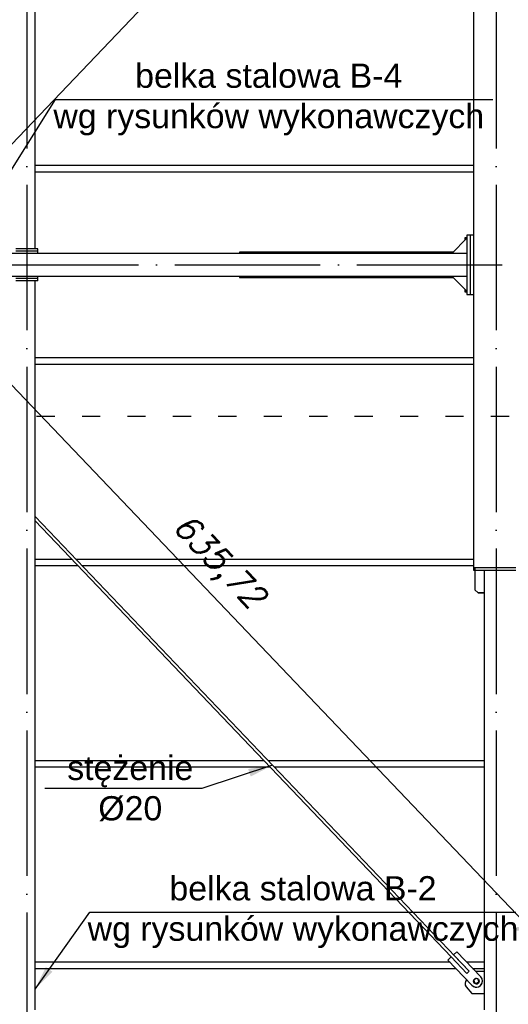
# Model space of a CAD drawing. Header units: millimetres. Extents: x 1814 to 94182, y 11562 to 49454.
# Tile 56 of 143: x 14972 to 15294, y 17810 to 18460. Entities that reach past the tile are written whole.
import ezdxf

# ---------------------------------------------------------------- set-up
doc = ezdxf.new("R2010")
doc.units = ezdxf.units.MM
doc.linetypes.add('ACAD_ISO03W100', pattern=[30, 12, -18])
doc.linetypes.add('ACAD_ISO04W100', pattern=[30, 24, -3, 0, -3])
for name, color, linetype in [('AS_Belki', 145, 'Continuous'), ('AS_Blachy', 30, 'Continuous'), ('AS_Sruby', 9, 'Continuous'), ('odnośnik', 140, 'Continuous'), ('opis', 50, 'Continuous'), ('osie', 40, 'ACAD_ISO04W100')]:
    doc.layers.add(name, color=color, linetype=linetype)
doc.layers.add('wymiar', color=135, linetype='Continuous', lineweight=9)
doc.styles.add('Opisowy', font='arial.ttf')
doc.styles.get("Standard").update_dxf_attribs({"font": 'arial.ttf'})
doc.styles.add('WYMIARY', font='simplex.shx', dxfattribs={"oblique": 15})
doc.dimstyles.new('1-100', dxfattribs={"dimscale": 100, "dimtxt": 0.16, "dimasz": 0.2, "dimexe": 0.1, "dimexo": 0.1, "dimgap": 0.075, "dimtad": 1, "dimrnd": 0.01, "dimzin": 9, "dimtxsty": 'WYMIARY', "dimblk": 'ARCHTICK', "dimcen": 0.2, "dimdle": 0.15, "dimadec": 1, "dimazin": 1, "dimtfac": 1, "dimtix": 1, "dimtmove": 2, "dimatfit": 3, "dimldrblk": 'ARCHTICK', "dimfxl": 0, "dimarcsym": 0})
doc.dimstyles.new('skala 1-100', dxfattribs={"dimtxt": 16, "dimasz": 1, "dimexe": 1.25, "dimexo": 0.625, "dimgap": 5, "dimtad": 1, "dimdec": 1, "dimrnd": 0.1, "dimdsep": 46, "dimtxsty": 'Standard', "dimblk": 'strzałka', "dimcen": -5, "dimse1": 1, "dimse2": 1, "dimazin": 0, "dimtfac": 1, "dimtdec": 1, "dimtix": 1, "dimtmove": 1, "dimatfit": 3, "dimfxl": 0, "dimtolj": 1, "dimarcsym": 0})

# ---------------------------------------------------------------- blocks, each defined once
blk = doc.blocks.new('strzałka')
for p, q in [((0, 9), (0, -9)), ((-9, 0), (9, 0))]:
    blk.add_line(p, q)
at = {"const_width": 1}
blk.add_lwpolyline([(-4.243, -4.243), (4.243, 4.243)], dxfattribs=at)
blk = doc.blocks.new('_ARCHTICK')
at = {"color": 0, "linetype": 'ByBlock', "lineweight": -2}
blk.add_solid([(0.398, 0.309), (0.309, 0.398), (-0.309, -0.398), (-0.398, -0.309)], dxfattribs=at)
blk = doc.blocks.new('*D3249')
at = {"layer": 'Defpoints', "color": 0}
for p in [(15273.2, 18771.01), (14834.26, 18311.16), (14870.13, 18276.91)]:
    blk.add_point(p, dxfattribs=at)
at = {"layer": 'wymiar', "color": 0, "lineweight": -2}
for p, q in [((15319.43, 18747.62), (14859.78, 18266.06)), ((15301.84, 18743.67), (15316.31, 18729.86)), ((14862.9, 18283.82), (14877.37, 18270.01))]:
    blk.add_line(p, q, dxfattribs=at)
at = {"layer": 'wymiar', "color": 0, "lineweight": -2, "xscale": 20, "yscale": 20, "zscale": 20}
for p, rotation in [((15309.08, 18736.77), 46.33291569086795), ((14870.13, 18276.91), 226.3329156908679)]:
    blk.add_blockref('_ARCHTICK', p, dxfattribs=dict(at, rotation=rotation))
at = {"layer": 'wymiar', "color": 0, "insert": (15077.29, 18518.59), "char_height": 16, "attachment_point": 5, "rotation": 46.33292, "style": 'WYMIARY'}
blk.add_mtext('635,72', dxfattribs=at)
blk = doc.blocks.new('*D3247')
at = {"layer": 'Defpoints', "color": 0}
for p in [(14870.13, 18319.33), (14834.26, 18285.09), (15273.2, 17825.23)]:
    blk.add_point(p, dxfattribs=at)
at = {"layer": 'wymiar', "color": 0, "lineweight": -2}
for p, q in [((15319.43, 17848.62), (14859.78, 18330.18)), ((14862.9, 18312.43), (14877.37, 18326.24)), ((15301.84, 17852.57), (15316.31, 17866.38))]:
    blk.add_line(p, q, dxfattribs=at)
at = {"layer": 'wymiar', "color": 0, "lineweight": -2, "xscale": 20, "yscale": 20, "zscale": 20}
for p, rotation in [((14870.13, 18319.33), 133.6670843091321), ((15309.08, 17859.48), 313.6670843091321)]:
    blk.add_blockref('_ARCHTICK', p, dxfattribs=dict(at, rotation=rotation))
at = {"layer": 'wymiar', "color": 0, "insert": (15101.92, 18101.16), "char_height": 16, "attachment_point": 5, "rotation": 313.66708, "style": 'WYMIARY'}
blk.add_mtext('635,72', dxfattribs=at)

msp = doc.modelspace()

# ---------------------------------------------------------------- linework, layer by layer
at = {"layer": 'AS_Belki', "linetype": 'Continuous', "ltscale": 0.25}
for p, q in [((14981.786, 18308.622), (14981.786, 18790.122)), ((15271.286, 18498.122), (15271.286, 18314.622)), ((15271.286, 18363.622), (14981.786, 18363.622)), ((14981.786, 18359.622), (15271.286, 18359.622)), ((15271.286, 18308.622), (15271.286, 18098.122)), ((15266.886, 18305.622), (14385.686, 18305.622)), ((14385.686, 18290.622), (15266.886, 18290.622)), ((14981.786, 17806.122), (14981.786, 18287.622)), ((15271.286, 18236.622), (14981.786, 18236.622)), ((14981.786, 18232.622), (15271.286, 18232.622)), ((15268.395, 17831.688), (14981.786, 18131.961)), ((14981.786, 18129.064), (15256.591, 17841.158)), ((15006.07, 18103.622), (14981.786, 18103.622)), ((14981.786, 18099.622), (15009.888, 18099.622)), ((15271.286, 18103.622), (15008.835, 18103.622)), ((15012.653, 18099.622), (15271.286, 18099.622)), ((15278.286, 18081.625), (15278.286, 17806.122)), ((15133.018, 17970.622), (14981.786, 17970.622)), ((15278.286, 17970.622), (15135.783, 17970.622)), ((14981.786, 17966.622), (15136.836, 17966.622)), ((15139.601, 17966.622), (15278.286, 17966.622)), ((15255.812, 17837.622), (14981.786, 17837.622)), ((14981.786, 17833.622), (15259.63, 17833.622)), ((15278.286, 17837.622), (15266.885, 17837.622)), ((15270.703, 17833.622), (15278.286, 17833.622))]:
    msp.add_line(p, q, dxfattribs=at)
at = {"layer": 'AS_Belki', "linetype": 'Continuous', "ltscale": 0.25, "extrusion": (-0.69044, 0.723355, -0.007052)}
msp.add_arc((-23355.767, 16.62, 2356.72), 1, 47.415437, 133.362697, dxfattribs=at)
at = {"layer": 'AS_Blachy', "linetype": 'Continuous', "ltscale": 0.25}
for p, q in [((15266.886, 18315.622), (15256.886, 18305.622)), ((15269.086, 18317.622), (15266.886, 18317.622)), ((15266.886, 18317.622), (15266.886, 18278.622)), ((15271.286, 18317.622), (15269.086, 18317.622)), ((15269.086, 18317.622), (15269.086, 18278.622)), ((15271.286, 18314.622), (15271.286, 18308.622)), ((14983.586, 18308.622), (14968.986, 18308.622)), ((14972.486, 18307.122), (14968.986, 18307.122)), ((14983.586, 18307.122), (14972.486, 18307.122)), ((14983.586, 18307.122), (14983.586, 18308.622)), ((14983.586, 18305.622), (14983.586, 18307.122)), ((15254.886, 18306.422), (15116.886, 18306.422)), ((15116.886, 18306.422), (15116.886, 18305.622)), ((15257.686, 18306.422), (15254.886, 18306.422)), ((15254.886, 18306.422), (15254.886, 18305.622)), ((14972.486, 18289.122), (14968.986, 18289.122)), ((14983.586, 18287.622), (14968.986, 18287.622)), ((14983.586, 18289.122), (14972.486, 18289.122)), ((14983.586, 18289.122), (14983.586, 18290.622)), ((14983.586, 18287.622), (14983.586, 18289.122)), ((15116.886, 18290.622), (15116.886, 18289.822)), ((15116.886, 18289.822), (15254.886, 18289.822)), ((15254.886, 18290.622), (15254.886, 18289.822)), ((15254.886, 18289.822), (15257.686, 18289.822)), ((15256.886, 18290.622), (15266.886, 18280.622)), ((15266.886, 18278.622), (15269.086, 18278.622)), ((15269.086, 18278.622), (15271.286, 18278.622)), ((15271.578, 18098.122), (15271.286, 18098.122)), ((15271.286, 18098.122), (15271.286, 18096.622)), ((15271.286, 18096.622), (15271.578, 18096.622)), ((15272.286, 18098.122), (15271.578, 18098.122)), ((15271.578, 18096.622), (15272.286, 18096.622)), ((15300.286, 18098.122), (15272.286, 18098.122)), ((15272.286, 18098.122), (15272.286, 18096.622)), ((15272.286, 18096.622), (15300.286, 18096.622)), ((15272.286, 18096.622), (15272.286, 18083.624)), ((15278.286, 18096.622), (15278.286, 18081.625)), ((15274.286, 18081.625), (15272.286, 18083.624)), ((15272.286, 18083.624), (15272.286, 18083.6)), ((15272.286, 18083.6), (15274.286, 18081.601)), ((15278.286, 18081.625), (15274.286, 18081.625)), ((15274.286, 18081.601), (15274.286, 18081.625)), ((15274.286, 18081.601), (15278.286, 18081.601)), ((15256.595, 17841.161), (15254.425, 17839.09)), ((15254.425, 17839.09), (15270.305, 17822.453)), ((15254.425, 17839.09), (15254.425, 17839.075)), ((15254.425, 17839.075), (15270.305, 17822.438)), ((15266.952, 17830.311), (15256.595, 17841.161)), ((15260.212, 17844.613), (15258.042, 17842.542)), ((15258.042, 17842.542), (15268.399, 17831.692)), ((15258.042, 17842.542), (15258.042, 17842.535)), ((15276.092, 17827.976), (15260.212, 17844.613)), ((15268.399, 17831.692), (15266.952, 17830.311)), ((15272.894, 17831.592), (15272.757, 17831.47)), ((15273.224, 17831.592), (15272.894, 17831.592)), ((15278.286, 17831.591), (15273.224, 17831.592)), ((15265.708, 17823.605), (15265.708, 17823.591)), ((15266.55, 17821.329), (15270.251, 17817.006)), ((15266.55, 17821.314), (15266.55, 17821.329)), ((15266.55, 17821.314), (15270.251, 17816.992)), ((15270.305, 17822.453), (15270.305, 17822.438)), ((15277.198, 17825.107), (15277.198, 17825.121)), ((15270.251, 17817.006), (15278.286, 17817.005)), ((15270.251, 17816.992), (15270.251, 17817.006)), ((15270.251, 17816.992), (15278.286, 17816.99))]:
    msp.add_line(p, q, dxfattribs=at)
at = {"layer": 'AS_Blachy', "linetype": 'Continuous', "ltscale": 0.25, "extrusion": (2.46978e-15, 0.009749, 0.999952)}
for centre, start in [((15269.208, 17822.758, 173.757), 133.865981), ((15269.208, 17822.744, 173.756), 180)]:
    msp.add_arc(centre, 3.5, start, 220.575866, dxfattribs=at)
at = {"layer": 'AS_Blachy', "linetype": 'Continuous', "ltscale": 0.25, "extrusion": (-1.35927e-13, 0.009749, 0.999952)}
msp.add_arc((15273.199, 17824.367, 173.772), 4, 223.664974, 43.664974, dxfattribs=at)
at = {"layer": 'AS_Blachy', "linetype": 'Continuous', "ltscale": 0.25, "extrusion": (-1.49188e-13, 0.009749, 0.999952)}
msp.add_arc((15273.199, 17824.353, 173.772), 4, 223.664974, 358.664974, dxfattribs=at)
at = {"layer": 'AS_Sruby', "linetype": 'Continuous', "ltscale": 0.25}
for p, q in [((15266.586, 18315.959), (15265.586, 18315.959)), ((15265.586, 18315.959), (15265.586, 18315.29)), ((15266.554, 18315.29), (15265.586, 18315.29)), ((15265.586, 18315.29), (15265.586, 18314.322)), ((15266.886, 18316.122), (15266.586, 18316.122)), ((15266.586, 18316.122), (15266.586, 18316.093)), ((15266.586, 18316.093), (15266.586, 18316.008)), ((15266.586, 18316.008), (15266.586, 18315.869)), ((15266.586, 18315.869), (15266.586, 18315.682)), ((15266.586, 18315.682), (15266.586, 18315.455)), ((15266.586, 18315.455), (15266.586, 18315.325)), ((15265.586, 18281.922), (15265.586, 18280.953)), ((15266.554, 18280.953), (15265.586, 18280.953)), ((15265.586, 18280.953), (15265.586, 18280.284)), ((15266.586, 18280.918), (15266.586, 18280.788)), ((15266.586, 18280.788), (15266.586, 18280.561)), ((15265.586, 18280.284), (15266.586, 18280.284)), ((15266.586, 18280.561), (15266.586, 18280.375)), ((15266.586, 18280.375), (15266.586, 18280.236)), ((15266.586, 18280.236), (15266.586, 18280.151)), ((15266.586, 18280.151), (15266.586, 18280.122)), ((15266.586, 18280.122), (15266.886, 18280.122)), ((15272.803, 17826.859), (15271.59, 17825.701)), ((15271.986, 17824.072), (15271.59, 17825.701)), ((15271.59, 17825.701), (15271.59, 17825.689)), ((15271.59, 17825.689), (15271.986, 17824.06)), ((15274.411, 17826.387), (15272.803, 17826.859)), ((15274.807, 17824.758), (15274.411, 17826.387)), ((15271.349, 17825.26), (15271.349, 17825.258)), ((15273.595, 17823.601), (15271.986, 17824.072)), ((15271.986, 17824.072), (15271.986, 17824.06)), ((15271.986, 17824.06), (15273.595, 17823.588)), ((15274.807, 17824.758), (15273.595, 17823.601)), ((15273.595, 17823.588), (15274.807, 17824.746)), ((15273.595, 17823.601), (15273.595, 17823.588)), ((15274.807, 17824.746), (15274.807, 17824.758)), ((15275.048, 17825.171), (15275.048, 17825.174))]:
    msp.add_line(p, q, dxfattribs=at)
at = {"layer": 'AS_Sruby', "linetype": 'Continuous', "ltscale": 0.25, "extrusion": (-2.46409e-14, 0.009749, 0.999952)}
msp.add_circle((15273.199, 17824.37, 173.772), 1.85, dxfattribs=at)
at = {"layer": 'AS_Sruby', "linetype": 'Continuous', "ltscale": 0.25, "extrusion": (1.70025e-13, 0.009749, 0.999952)}
msp.add_arc((15273.199, 17824.367, 173.772), 1.85, 178.664974, 358.664974, dxfattribs=at)
at = {"layer": 'odnośnik', "linetype": 'ACAD_ISO03W100'}
msp.add_line((13512.786, 18198.122), (16129.786, 18198.122), dxfattribs=at)
at = {"layer": 'osie', "ltscale": 4}
for p, q in [((14976.286, 19191.622), (14976.286, 17404.622)), ((15286.286, 19191.622), (15286.286, 17404.622)), ((13512.786, 18298.122), (16129.786, 18298.122))]:
    msp.add_line(p, q, dxfattribs=at)

# ---------------------------------------------------------------- texts
at = {"layer": 'opis', "char_height": 16, "attachment_point": 5, "style": 'Opisowy'}
for s, insert in [('belka stalowa B-4\\Pwg rysunków wykonawczych', (15136.097, 18407.265)), ('stężenie\\PØ20', (15044.657, 17952.341)), ('belka stalowa B-2\\Pwg rysunków wykonawczych', (15158.719, 17870.728))]:
    msp.add_mtext_dynamic_manual_height_columns(s, width=290.25612, gutter_width=40, heights=[69.3], dxfattribs=dict(at, insert=insert))

# ---------------------------------------------------------------- dimensions: what is measured, and where the dimension line sits
at = {"layer": 'wymiar'}
for p1, p2, distance, picture, middle in [((15273.199, 18771.014), (14834.256, 18311.158), 49.598, '*D3249', (15077.29, 18518.595)), ((15273.199, 17825.229), (14834.256, 18285.085), -49.598, '*D3247', (15101.919, 18101.157))]:
    dim = msp.add_aligned_dim(p1=p1, p2=p2, distance=distance, dimstyle='1-100', dxfattribs=at)
    dim.commit()
    dim.dimension.update_dxf_attribs({"geometry": picture, "text_midpoint": middle})

# ---------------------------------------------------------------- leaders
at = {"layer": 'odnośnik', "ltscale": 0.5}
for points in [[(14931.44, 18305.622), (14995.367, 18407.265), (15284.118, 18407.265)], [(15138.532, 17967.742), (15091.806, 17952.341), (14988.21, 17952.341)], [(14981.786, 17819.899), (15017.99, 17870.728), (15306.74, 17870.728)]]:
    msp.add_leader(points, dimstyle='skala 1-100', override={"dimasz": 16, "dimtad": 0}, dxfattribs=at)

doc.saveas('drawing.dxf')
